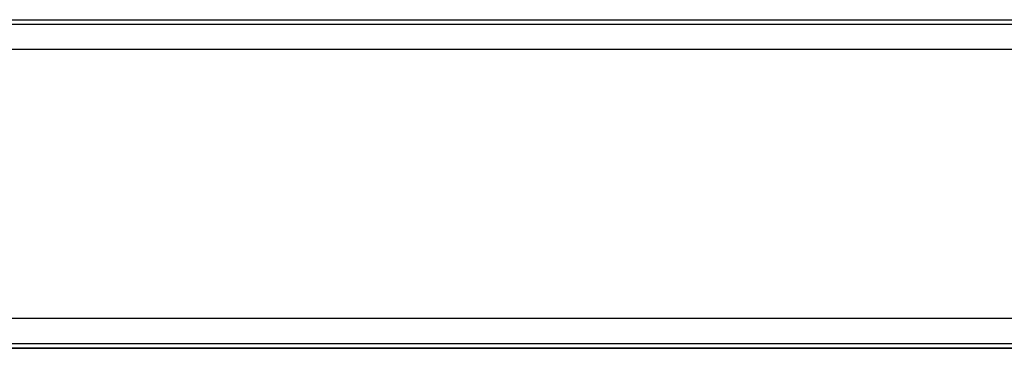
# Model space of a CAD drawing. Header units: millimetres. Extents: x 0 to 420, y 0 to 297.
# Tile 3 of 14: x 130 to 198, y 98 to 121. Entities that reach past the tile are written whole.
import ezdxf

# ---------------------------------------------------------------- set-up
doc = ezdxf.new("R2010")
doc.units = ezdxf.units.MM

msp = doc.modelspace()

# ---------------------------------------------------------------- linework, layer by layer
at = {"color": 7, "linetype": 'Continuous', "lineweight": 25}
for p, q in [((215.7484, 120.7594), (62.2004, 120.7594)), ((74.1136, 121.0903), (203.8352, 121.0903)), ((218.3958, 119.0386), (59.5531, 119.0386)), ((218.3958, 100.5069), (59.5531, 100.5069)), ((62.2004, 98.7861), (215.7484, 98.7861)), ((203.8352, 98.4552), (74.1136, 98.4552))]:
    msp.add_line(p, q, dxfattribs=at)
at = {"color": 7, "linetype": 'Continuous'}
for p, q in [((64.8478, 121.0903), (213.101, 121.0903)), ((64.8478, 98.4552), (213.101, 98.4552))]:
    msp.add_line(p, q, dxfattribs=at)

doc.saveas('drawing.dxf')
